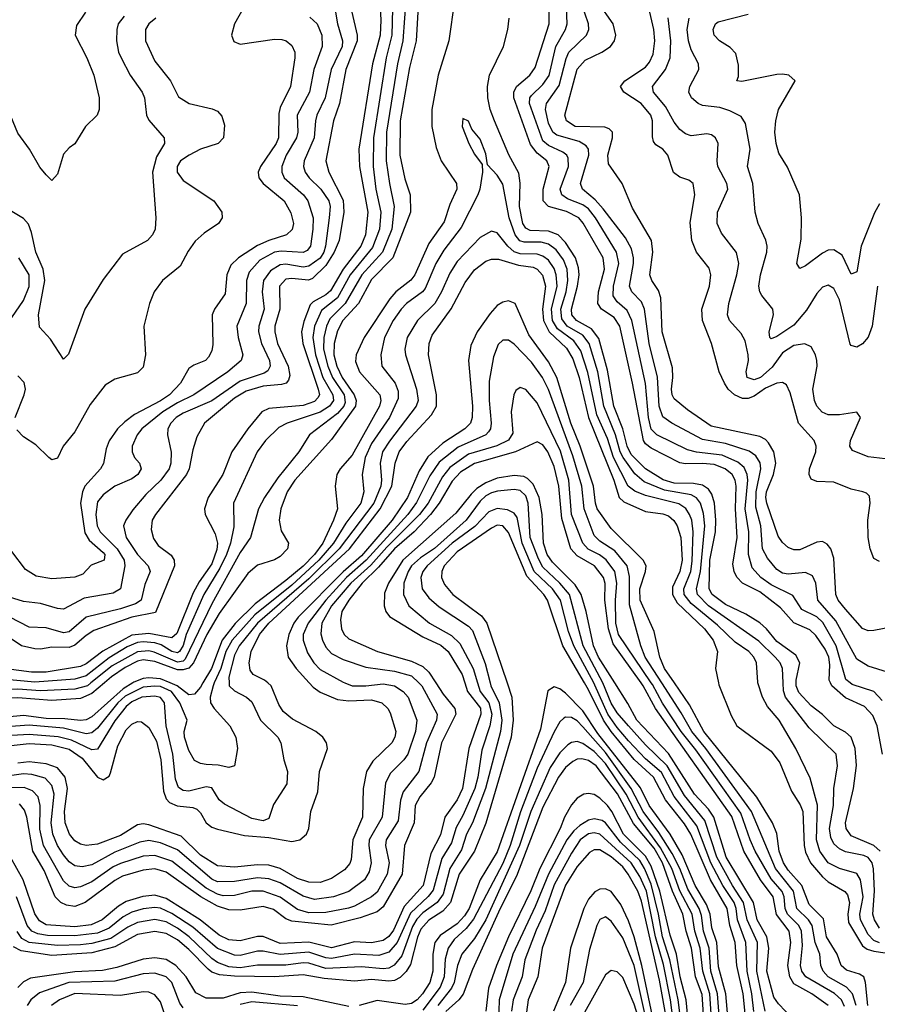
# Model space of a CAD drawing. Header units: inches. Extents: x 501365 to 657855, y 482276 to 547543.
# Tile 256 of 256: x 580757 to 583762, y 488874 to 492324. Entities that reach past the tile are written whole.
import ezdxf

# ---------------------------------------------------------------- set-up
doc = ezdxf.new("R2010")
doc.units = ezdxf.units.IN
doc.header["$MEASUREMENT"] = 0
doc.layers.add('A5488', color=7, linetype='Continuous')
doc.layers.add('A5489', color=7, linetype='Continuous')

msp = doc.modelspace()

# ---------------------------------------------------------------- linework, layer by layer
at = {"layer": 'A5488', "color": 5}
for points, elevation in [([(581153, 490000), (581120.1, 489979.9), (581010, 489880.9), (580990, 489870.6), (580970, 489867.8), (580914.6, 489874.6), (580850, 489874.9), (580770, 489885.5), (580650, 489874), (580510, 489854.5), (580450, 489840.9), (580363.6, 489816.4), (580276.7, 489783.3), (580190, 489760.2), (580170, 489757.7), (580142.6, 489762.6), (580129.4, 489769.4), (580110.6, 489790.6), (580079.5, 489850), (580038.7, 489898.7), (580025.4, 489925.4), (580022.3, 489950), (580028.5, 490000)], 2220), ([(581053.8, 490000), (581010, 489962.6), (580970, 489945.7), (580870, 489938.5), (580750, 489947.4), (580530, 489937.8), (580330, 489893.7), (580250, 489863.8), (580210, 489867.4), (580170, 489880.9), (580133, 489910), (580116.6, 489936.6), (580113.5, 489950), (580116.7, 489970), (580128.1, 490000)], 2180), ([(581006.8, 490000), (580994.4, 489990), (580950, 489977.8), (580830, 489971.8), (580750, 489978.4), (580610, 489974.2), (580530, 489977.4), (580350.3, 489950.3), (580270, 489927), (580230, 489925.6), (580190, 489936.8), (580174.1, 489950), (580166.9, 489970), (580173.2, 490000)], 2160), ([(581438.9, 490000), (581434.4, 489990), (581424.1, 489950), (581425.9, 489930), (581438.1, 489910), (581493.1, 489850), (581514.8, 489810), (581520.7, 489770), (581510, 489709.6), (581490, 489703.5), (581451.9, 489711.9), (581410, 489714), (581390, 489717.4), (581370, 489728.1), (581350, 489763.1), (581333.9, 489810), (581333.6, 489830), (581343.4, 489870), (581317.7, 489930), (581288.8, 489970), (581250, 489987.2), (581230, 489989.2), (581190, 489984.7), (581126.8, 489953.2), (581101.3, 489930), (581030, 489841.9), (581010, 489825.3), (580990, 489821.9), (580910, 489841.1), (580790, 489851.5), (580676.6, 489843.4)], 2240), ([(580684.1, 489775.9), (580790, 489787.4), (580870, 489783.1), (580930, 489767.7), (580976.4, 489736.4), (581030, 489669.8), (581050, 489660.3), (581070, 489673.6), (581075.5, 489684.5), (581100.5, 489779.5), (581130, 489835.2), (581150, 489855.2), (581170, 489865.2), (581183.8, 489863.8), (581210, 489844.4), (581236.2, 489796.2), (581251.7, 489730), (581260.8, 489620.8), (581270, 489593.5), (581281.4, 489581.4), (581308.9, 489568.9), (581363.1, 489563.1), (581377.2, 489557.2), (581390, 489544.6), (581410.4, 489510), (581430, 489494), (581450, 489487.5), (581544.8, 489464.8), (581630, 489458.7), (581710, 489444.5), (581738.2, 489450), (581762, 489470), (581769.5, 489490), (581776.8, 489550), (581801.1, 489618.9), (581807.7, 489690), (581835, 489770), (581831.7, 489790), (581819, 489810), (581794.3, 489830), (581712.6, 489872.6), (581680.3, 489900.3), (581664.6, 489924.6), (581638.2, 489990), (581626.7, 490000)], 2280), ([(582155.3, 490000), (582165.5, 489990), (582220.3, 489890), (582217.9, 489870), (582182.6, 489790), (582155.7, 489690), (582101.1, 489618.9), (582091.2, 489588.8), (582082.9, 489517.1), (582040.5, 489450), (582039.1, 489430), (582051.1, 489370), (582044.6, 489330), (582010, 489267.2), (581990, 489250.3), (581930, 489218.2), (581909.6, 489210.4), (581830, 489195.8), (581770, 489194.6), (581730, 489205.9), (581669.2, 489249.2), (581610, 489270.6), (581570, 489270.7), (581510, 489255.2), (581470, 489254.4), (581450, 489259.5), (581410, 489280.5), (581290, 489375.7), (581230, 489395.4), (581190, 489393.3), (581110, 489367.8), (581084.7, 489355.3), (581010, 489302.6), (580970, 489285.4), (580950, 489282.5), (580930, 489287.6), (580910, 489306.8), (580840, 489430), (580827.9, 489487.9), (580829.1, 489570), (580821.4, 489601.4), (580802.4, 489622.4), (580773.2, 489633.2), (580710, 489632.1)], 2360), ([(582316.2, 490000), (582325.6, 489970), (582371.2, 489911.2), (582373.2, 489890), (582331.2, 489770), (582308.6, 489630), (582290, 489590.8), (582247.1, 489530), (582231.9, 489468.1), (582197.3, 489402.7), (582170.7, 489290), (582104, 489216), (582066.5, 489133.5), (582050, 489111.3), (582030, 489097.6), (581990, 489089), (581930, 489093), (581850, 489072.1), (581770, 489091.5), (581670, 489086.4), (581610, 489111), (581590, 489111), (581530, 489095.8), (581490, 489100), (581456.3, 489116.3), (581389.8, 489169.8), (581270, 489244.8), (581230, 489256.3), (581188.2, 489251.8), (581130, 489234.2), (581102.8, 489217.2), (581046.5, 489170), (581007.6, 489152.4), (580950, 489145), (580850, 489152.3), (580826.3, 489166.3), (580810.4, 489190.4), (580769.2, 489310), (580725.1, 489390)], 2420), ([(581896.5, 490000), (581922.3, 489990), (581969.3, 489989.3), (582030, 489996.4), (582070.1, 489990), (582101.2, 489970), (582118.3, 489950), (582148.3, 489870), (582144.4, 489830), (582116.6, 489750), (582103.3, 489730), (582056.3, 489683.7), (582038.4, 489650), (582026.5, 489530), (581981.9, 489450), (581979.8, 489430), (581988.3, 489370), (581981.9, 489338.1), (581965.1, 489310), (581910, 489269.3), (581856.5, 489250), (581790, 489240.9), (581750, 489252.7), (581670, 489299), (581630, 489313), (581590, 489317.3), (581510, 489304.4), (581450, 489302.9), (581430, 489312.1), (581310, 489415.1), (581250, 489439.2), (581210, 489448.1), (581178, 489442), (581090, 489407.1), (581010, 489362.5), (580975.6, 489355.6), (580950, 489359.4), (580930, 489373.1), (580910, 489397.8), (580889.2, 489430), (580873.4, 489470), (580867.8, 489510), (580877.7, 489610), (580870, 489640.8), (580845.8, 489665.8), (580799.6, 489679.6), (580770, 489681.4), (580730, 489676.2)], 2340), ([(581491, 490000), (581491.5, 489990), (581510, 489972.4), (581551.1, 489950), (581570, 489933.5), (581601.2, 489870), (581661.2, 489810), (581672.3, 489790), (581683, 489730), (581695.8, 489690), (581693.1, 489646.9), (581646.4, 489573.6), (581630, 489524.6), (581610, 489516.7), (581570, 489525.2), (581475, 489575), (581456.1, 489590), (581430, 489632.2), (581410, 489635.4), (581350, 489620.7), (581330, 489622.5), (581313.4, 489633.4), (581302.5, 489662.5), (581294.1, 489750), (581270.2, 489850), (581264.2, 489930), (581250, 489948.5), (581230, 489954.2), (581184.7, 489950), (581150, 489933.7), (581130, 489916.9), (581090, 489867.7), (581030, 489768.4), (581010, 489765.9), (580938.9, 489798.9), (580891.7, 489811.7), (580790, 489818.8), (580730, 489815.6)], 2260), ([(582464.6, 490000), (582481.5, 489950), (582486, 489870), (582478.7, 489810), (582390, 489508.6), (582350.2, 489410), (582296.8, 489330), (582266.9, 489230), (582239.4, 489200.6), (582190, 489168.5), (582162.9, 489137.1), (582151.1, 489108.9), (582126.2, 489013.8), (582111.7, 488988.3), (582090, 488967.2), (582070, 488957.1), (582050, 488954.7), (581990, 488960.8), (581930, 488955.2), (581823.8, 488963.8), (581750, 488976.7), (581650, 488970.4), (581510, 488972), (581457.6, 488977.6), (581430, 488987), (581417, 488997), (581350, 489066), (581310, 489100.1), (581270, 489121.7), (581230, 489128.6), (581170, 489118), (581090, 489075.6), (581010, 489054.2), (580870, 489044.8), (580761.6, 489061.6), (580735.3, 489075.3)], 2480), ([(582361.6, 490000), (582371, 489970), (582401.1, 489930), (582411.8, 489890), (582404.8, 489850), (582375.9, 489764.1), (582362.5, 489670), (582351.6, 489630), (582310, 489535.5), (582286.1, 489493.9), (582270, 489439.6), (582235.6, 489384.4), (582205.8, 489274.2), (582188.8, 489251.2), (582126.5, 489193.5), (582079.5, 489090), (582050, 489056), (582015.5, 489044.5), (581930, 489049.3), (581850, 489034.7), (581830, 489036.9), (581770, 489056.5), (581670, 489048.3), (581610, 489060.2), (581590, 489059.8), (581530, 489045.3), (581510, 489045.8), (581450, 489069), (581363.6, 489143.6), (581290, 489191.7), (581250, 489210.6), (581230, 489213.4), (581190, 489208.9), (581150, 489196.9), (581120, 489180), (581070, 489140.3), (581030, 489123.6), (580950, 489113.7), (580854.8, 489114.8), (580820.5, 489120.5), (580799, 489130), (580783.4, 489150), (580746, 489250)], 2440), ([(582405.4, 490000), (582407.9, 489990), (582437.4, 489930), (582446.4, 489870), (582441.3, 489830), (582389.5, 489630), (582343.2, 489510), (582322.9, 489470), (582305, 489415), (582263.7, 489350), (582240.7, 489259.3), (582219.5, 489230), (582170, 489193.9), (582148.4, 489171.6), (582133.9, 489146.1), (582096.1, 489043.9), (582069.3, 489010.7), (582050, 489000.7), (582030, 488998), (581954.5, 489005.5), (581830, 488999), (581770, 489017.5), (581750, 489018.6), (581690, 489011.1), (581590, 489010.9), (581530, 489001.9), (581490, 489005.5), (581450, 489020.9), (581430, 489034.1), (581350.6, 489110.6), (581310, 489141), (581270, 489163), (581230, 489171.4), (581170, 489160.6), (581135.9, 489144.1), (581075.8, 489104.2), (581010, 489087.2), (580970, 489081.7), (580890, 489080.3), (580790.6, 489090.6), (580764.4, 489104.4), (580748.5, 489128.5)], 2460), ([(581771, 490000), (581784.9, 489984.9), (581810, 489967.7), (581870, 489941.7), (581910, 489937.1), (581990, 489940.6), (582026, 489930), (582046.8, 489910), (582055.1, 489895.1), (582074.4, 489830), (582071.3, 489810), (582060.8, 489790), (581994.5, 489725.5), (581972.5, 489690), (581960.5, 489630), (581958.1, 489530), (581924.3, 489450), (581918.7, 489381.3), (581913.2, 489366.8), (581895.5, 489344.5), (581850, 489314.2), (581810, 489300.8), (581770, 489301.4), (581730, 489315), (581670, 489349.4), (581630, 489361.1), (581590, 489362.6), (581510, 489354.2), (581450, 489359.1), (581390, 489396.2), (581322.5, 489462.5), (581210, 489503.2), (581190, 489506.3), (581170, 489502.3), (581110, 489465.2), (581030, 489435.3), (580990.3, 489430.3), (580970, 489434.6), (580950, 489446.2), (580931.2, 489470), (580916.7, 489510), (580914.4, 489550), (580924.9, 489630), (580916.4, 489670), (580890, 489702.6), (580850, 489716.2), (580790, 489723), (580750, 489718.6)], 2320), ([(582215.1, 490000), (582241, 489961), (582281.2, 489910), (582284.8, 489890), (582235.5, 489790), (582209.2, 489670), (582198.9, 489650), (582159, 489601), (582142.6, 489570), (582139.7, 489510), (582105.3, 489430), (582097, 489330), (582030, 489215.3), (582010, 489197.7), (581950, 489176.5), (581848.4, 489151.6), (581710, 489164.6), (581690, 489173.1), (581645.8, 489205.8), (581610, 489216.9), (581530, 489203.7), (581490, 489204.8), (581450, 489218.2), (581391.7, 489250), (581270, 489337.4), (581230, 489348.1), (581190, 489344.3), (581116.8, 489323.2), (581090, 489308.2), (580986.4, 489230), (580950, 489217.1), (580921.3, 489221.3), (580900.6, 489230), (580881.1, 489250), (580843, 489343), (580802.6, 489410), (580782.4, 489530), (580774.2, 489554.2), (580756, 489576)], 2380), ([(581399.2, 490000), (581390, 489984.8), (581370, 489961), (581350, 489958.4), (581308.9, 489990), (581284.3, 490000)], 2220), ([(583299.8, 488830), (583291.5, 488910), (583269.8, 489010), (583264.1, 489090), (583245, 489150), (583236.1, 489210), (583177.2, 489310), (583108.6, 489470), (583086.7, 489506.7), (583020.2, 489590), (582978.1, 489670), (582910, 489732.2), (582829.4, 489830), (582802.5, 489870), (582750, 489975.9), (582736, 490000)], 2480), ([(583329, 488849), (583322.4, 488910), (583306.5, 488990), (583301.6, 489090), (583272.4, 489170), (583267.8, 489210), (583260.2, 489230), (583220.5, 489290), (583178.4, 489370), (583130, 489499), (583050, 489601.5), (583005.6, 489685.6), (582950, 489733.8), (582890, 489797.1), (582850, 489843.8), (582818.3, 489890), (582772.4, 489992.4), (582768.4, 490000)], 2460), ([(583369.2, 488849.2), (583340.2, 488990), (583341.9, 489090), (583306.3, 489170), (583293.4, 489230), (583254.2, 489290), (583200.2, 489390), (583157.8, 489517.8), (583086, 489606), (583025.1, 489710), (582950, 489783), (582890, 489850), (582850, 489895.5), (582830, 489928.8), (582800.5, 490000)], 2440), ([(583464.5, 488824.5), (583415.2, 488875.2), (583399.3, 488899.3), (583375.2, 488990), (583381.7, 489070), (583375.4, 489110), (583341.3, 489170), (583328.7, 489230), (583232.3, 489390), (583188.9, 489530), (583170, 489558.2), (583121.5, 489610), (583030, 489752.8), (582919.7, 489870), (582888.3, 489928.3), (582842.4, 490000)], 2420), ([(583589.5, 488870), (583532.7, 488910), (583470, 488945.2), (583455.2, 488970), (583448.3, 489010), (583459.1, 489090), (583452.9, 489130), (583408.6, 489188.6), (583397.4, 489250), (583352.8, 489310), (583294.2, 489410), (583252.5, 489532.5), (582985, 489910), (582941.2, 489990), (582934, 490000)], 2380), ([(583646.6, 488866.6), (583636.2, 488890), (583611.7, 488911.7), (583512.1, 488970), (583497.2, 488990), (583492.4, 489010), (583499.7, 489080.3), (583496.8, 489130), (583487.5, 489150), (583447.7, 489190), (583439.2, 489210), (583436, 489250), (583428.7, 489268.7), (583390, 489313.2), (583334.5, 489410), (583315.9, 489450), (583283.6, 489543.6), (583126, 489766), (583074.6, 489830), (583009.6, 489929.6), (582974.1, 489994.1), (582970, 490000)], 2360), ([(583687.9, 488870), (583674.8, 488910), (583653.5, 488933.5), (583590, 488969.7), (583572, 488990), (583564.4, 489010), (583560.6, 489050), (583544.1, 489090), (583533.4, 489150), (583520.6, 489170), (583479.5, 489210), (583468, 489270), (583405.8, 489350), (583321.5, 489550), (583161.4, 489770), (583112.4, 489830), (583075.2, 489895.2), (583007.2, 490000)], 2340), ([(583729.1, 488870), (583720.8, 488950), (583714.9, 488970), (583699.5, 488979.5), (583653.5, 488993.5), (583635.3, 489010), (583620.8, 489050), (583584.5, 489110), (583573.5, 489173.5), (583523.4, 489223.4), (583498.1, 489290), (583450, 489343.9), (583433, 489370), (583418.4, 489410), (583410, 489471.8), (583394.9, 489510), (583339.8, 489599.8), (583154.5, 489830), (583103.8, 489923.8), (583050.9, 490000)], 2320), ([(583205.5, 490000), (583207, 489993), (583250, 489885.3), (583269.9, 489850), (583390, 489760.4), (583420, 489720), (583461, 489621), (583492.2, 489572.3), (583501, 489550), (583505.2, 489430), (583510, 489407.3), (583528.2, 489370), (583570, 489320.7), (583590, 489303.5), (583648.7, 489268.6), (583657.5, 489257.5), (583664.1, 489230), (583658.4, 489190), (583660.9, 489160.9), (583710, 489079), (583726.9, 489066.9), (583750, 489059.9), (583790, 489053.9)], 2280), ([(583770, 489089.4), (583750, 489097), (583730, 489118.9), (583703.2, 489170), (583700.2, 489190), (583712, 489250), (583703.6, 489310), (583690, 489332.2), (583630, 489349.3), (583590, 489369.9), (583560.4, 489410), (583548.6, 489450), (583552, 489571.9), (583526.3, 489666.3), (583476.6, 489770), (583418, 489870), (583377.8, 489917.8), (583359.5, 489950), (583343.9, 490000)], 2260), ([(583770, 489140.5), (583751.7, 489170), (583745.9, 489190), (583752, 489270), (583749.1, 489349.1), (583743.5, 489370), (583730, 489388.4), (583715.3, 489395.3), (583650, 489408.4), (583630, 489418.1), (583610, 489436.6), (583598.7, 489458.7), (583594.5, 489490), (583608.3, 489570), (583609.9, 489630), (583622.2, 489710), (583618.2, 489750), (583523.2, 489843.2), (583440.5, 489950), (583432.9, 489972.9), (583431.8, 490000)], 2240), ([(583771.6, 489410), (583749.4, 489430), (583670, 489464.2), (583652.3, 489490), (583651, 489510), (583678.7, 489630), (583688.8, 489711.2), (583684.8, 489770), (583670.9, 489810), (583650, 489827.5), (583609.7, 489849.7), (583569.7, 489889.7), (583530, 489919.2), (583486.5, 489966.5), (583477.6, 489990), (583477.8, 490000)], 2220), ([(583780.7, 489750), (583761, 489850), (583746.1, 489886.1), (583717.1, 489917.1), (583650, 489947.3), (583602.4, 489990), (583598, 490000)], 2180), ([(583778.9, 489938.9), (583749.7, 489969.7), (583674.1, 489994.1), (583666.6, 490000)], 2160), ([(583241.6, 488790), (583231.3, 488910), (583205.7, 489005.7), (583199.9, 489090), (583181.9, 489141.9), (583176.3, 489190), (583163.1, 489223.1), (583123.6, 489290), (583077.9, 489397.9), (583036, 489470), (582962.4, 489570), (582932, 489632), (582782.3, 489822.3), (582730, 489901.7), (582670, 489964.6), (582650, 489979), (582630, 489986.4), (582608.1, 489971.9), (582581.7, 489838.3), (582430, 489408), (582370, 489309.9), (582331.4, 489210), (582316, 489184), (582290, 489155.5), (582230, 489115), (582212, 489090), (582204, 489050), (582204.9, 488990), (582194.5, 488950), (582168.4, 488910), (582150, 488889.7), (582130, 488876.6), (582107.1, 488872.9), (582010, 488887.4), (581946, 488870)], 2520), ([(583213.1, 488773.1), (583202.4, 488910), (583179.1, 488990), (583173, 489070), (583152.8, 489130), (583145.6, 489185.6), (583137.7, 489210), (583097.7, 489277.7), (583070.1, 489350), (583042.8, 489402.8), (582996.3, 489476.3), (582942.1, 489550), (582899.4, 489630), (582810, 489756.7), (582730, 489846.6), (582710, 489866.9), (582690, 489878.9), (582670, 489880.2), (582663.9, 489876.1), (582650, 489863.2), (582630, 489829.2), (582570, 489701.5), (582511.6, 489548.4), (582476.1, 489430), (582450, 489367), (582347.5, 489172.5), (582320.8, 489139.2), (582278.9, 489101.1), (582257.8, 489070), (582248.1, 489031.9), (582244.7, 488970), (582230, 488933.4), (582170, 488853)], 2540), ([(583184.4, 488770), (583175.2, 488910), (583150.5, 488990), (583141.7, 489070), (583123, 489130), (583113, 489190), (583070, 489271.5), (583042.1, 489350), (583002.7, 489422.7), (582923.8, 489530), (582881.5, 489610), (582810, 489717.3), (582770, 489760.3), (582730, 489787.6), (582710, 489794.9), (582690, 489791.7), (582677.3, 489782.7), (582650, 489754.8), (582615.8, 489704.2), (582548.4, 489550), (582508.5, 489430), (582390, 489169.6), (582350, 489104.9), (582305.7, 489050), (582291, 489010), (582279.9, 488950), (582270.3, 488930), (582221.9, 488870)], 2560), ([(583158.4, 488750), (583148.2, 488908.2), (583124.4, 488970), (583111.3, 489070), (583092.6, 489130), (583081, 489190), (583044.9, 489270), (583009.5, 489370), (582980.4, 489420.4), (582907.8, 489507.8), (582851.4, 489611.4), (582776.5, 489710), (582750, 489728.7), (582726.4, 489733.6), (582710, 489732.4), (582694.8, 489725.2), (582670, 489703.3), (582644.8, 489670), (582590, 489564.3), (582497.2, 489322.8), (582440, 489210), (582344, 488996), (582310.6, 488909.4), (582296.1, 488890), (582250, 488848.4)], 2580), ([(583107.3, 488730), (583091.9, 488890), (583070.8, 488970), (583058, 489050), (583036.1, 489116.1), (583000.1, 489270), (582970, 489358.3), (582950, 489392.5), (582872.8, 489470), (582831.9, 489550), (582817.1, 489570), (582790, 489596.7), (582770, 489608.8), (582750, 489613), (582733.4, 489610), (582710, 489596.3), (582690, 489573.3), (582665.8, 489530), (582650.6, 489490), (582579.7, 489350), (582548, 489272), (582469.3, 489110), (582427.7, 489010), (582400, 488930), (582390.6, 488849.4)], 2620), ([(583090, 488687.1), (583063.7, 488890), (583035, 489030), (583009.5, 489110), (582995.8, 489190), (582970, 489294.6), (582946.7, 489350), (582930, 489377.2), (582862.4, 489442.4), (582810, 489509.6), (582797.7, 489517.7), (582770, 489523.4), (582750, 489519.4), (582719.3, 489500.7), (582698.4, 489481.6), (582674.4, 489450), (582609.5, 489330), (582563.7, 489216.3), (582484.7, 489050), (582437.4, 488890), (582434.9, 488810)], 2640), ([(583063.1, 488690), (583036.8, 488890), (583012.9, 489012.9), (582985.3, 489110), (582952.9, 489270), (582930, 489321.2), (582899.2, 489370), (582790.1, 489470.1), (582770, 489474.8), (582750, 489470.8), (582720.8, 489450), (582690, 489403.5), (582630, 489292), (582598.5, 489201.5), (582566.5, 489133.5), (582526.9, 489030), (582517.9, 488970), (582485.7, 488890), (582479.9, 488850)], 2660), ([(583025.4, 488810), (582998.6, 488958.6), (582935.2, 489235.2), (582922.7, 489270), (582889.5, 489329.5), (582870, 489355.1), (582830, 489390.6), (582790, 489414.6), (582770, 489415.3), (582753.9, 489406.1), (582710, 489357.2), (582669, 489291), (582588, 489070), (582572.8, 488970), (582538.9, 488890), (582520.7, 488759.3)], 2680), ([(582978.9, 488810), (582936.6, 489010), (582910, 489109.9), (582890, 489166.6), (582863.4, 489223.4), (582830, 489268.7), (582810, 489278.8), (582790, 489277.4), (582772.5, 489267.5), (582750, 489242), (582733.2, 489210), (582687.4, 489070), (582668.9, 488950), (582627.4, 488850)], 2720), ([(582954.9, 488810), (582909.9, 489010.1), (582870, 489106.2), (582830, 489165.7), (582810, 489180.2), (582790, 489170.6), (582779.6, 489150), (582754.1, 489065.9), (582731.9, 488950), (582686.1, 488870)], 2740), ([(581910, 488866.3), (581750, 488900.1), (581670, 488902.8), (581570, 488916.1), (581530, 488914), (581470, 488895.3), (581410, 488895.5), (581374.4, 488914.4), (581339.9, 488970), (581303.9, 489010), (581270, 489030.7), (581230, 489036.7), (581190, 489031.6), (581097.6, 489002.4), (581047.5, 488992.5), (580950, 488988), (580794.3, 488965.7), (580770, 488952.5), (580750, 488932.8)], 2520), ([(582923.5, 488830), (582910, 488874.2), (582870, 488967.3), (582850, 488987.3), (582830, 488992.3), (582810, 488977.4), (582730, 488834.9)], 2760), ([(581330, 488861.7), (581318.1, 488878.1), (581290, 488950.4), (581270, 488970.3), (581230, 488982.7), (581190, 488980.1), (581090, 488955.4), (580929.2, 488950.8), (580826.4, 488913.6), (580796.5, 488890), (580783.5, 488870)], 2540), ([(581268.1, 488830), (581250, 488882.2), (581230, 488906.9), (581210, 488916.1), (581190, 488917.9), (581110, 488905.1), (580950, 488911.8), (580896.8, 488890), (580868.6, 488870)], 2560), ([(581730, 488868.4), (581570, 488882.5), (581530, 488873.7)], 2540)]:
    msp.add_lwpolyline(points, dxfattribs=dict(at, elevation=elevation))
at = {"layer": 'A5489', "color": 5}
for points, elevation in [([(582064.9, 492410), (582061, 492270), (582040.8, 492190), (581997, 491910), (581995.5, 491810), (582005, 491730), (582022.6, 491650), (582017.5, 491590), (581993.7, 491526.3), (581914.6, 491430), (581870.3, 491350), (581814.3, 491305.7), (581790.2, 491250), (581784.1, 491210), (581793.2, 491150), (581819, 491070), (581854.7, 491010), (581856.5, 490990), (581842.2, 490970), (581810, 490948.8), (581693.6, 490910), (581664.6, 490895.4), (581617.9, 490850), (581589.1, 490810), (581505.8, 490630), (581506.8, 490546.8), (581495.2, 490490), (581481.6, 490450), (581458.3, 490401.7), (581401.9, 490310), (581340.1, 490170), (581329.2, 490130.8), (581316.8, 490110), (581310, 490105.6), (581290, 490110.2), (581253.1, 490133.1), (581230, 490140.9), (581190, 490144.5), (581170, 490141.5), (581133.9, 490126.1), (581070, 490088), (580990, 490025.1), (580950, 490013), (580810, 490003.2), (580670, 490015.2)], 2140), ([(582018, 492410), (582022.8, 492322.8), (582020.3, 492270), (581993.3, 492170), (581945.3, 491870), (581947.1, 491810), (581976.6, 491650), (581968.7, 491570), (581951.8, 491530), (581890.2, 491449.8), (581846.2, 491373.8), (581830, 491359.6), (581784.9, 491335.1), (581775.2, 491324.8), (581753.1, 491266.9), (581744.9, 491230), (581748.5, 491190), (581802.7, 491030), (581807.1, 491010), (581801.5, 490998.5), (581790, 490986.7), (581750, 490972.3), (581630, 490961.3), (581605.3, 490950), (581556.4, 490890), (581500.4, 490810), (581468.8, 490730), (581417.6, 490650), (581404.7, 490610), (581406.3, 490590), (581442.4, 490522.4), (581449.5, 490490), (581448, 490468), (581430, 490417.1), (581385.5, 490354.5), (581364.6, 490315.4), (581307.2, 490172.8), (581290, 490157.8), (581210, 490173.6), (581150, 490167.1), (581048.7, 490111.3), (580990, 490066.9), (580970, 490057.5), (580850, 490038.3), (580798, 490038), (580710, 490049)], 2120), ([(581565.9, 492410), (581510.1, 492310), (581499.3, 492270), (581507.5, 492247.5), (581530, 492238.8), (581650, 492256.5), (581674.9, 492254.9), (581690.2, 492250), (581710, 492233.2), (581720.5, 492210), (581721.2, 492190), (581705.4, 492090), (581670, 492016.8), (581664.6, 491995.4), (581664, 491910), (581655.4, 491890), (581600.7, 491810), (581592.4, 491790), (581594.7, 491770), (581610.6, 491750), (581683.7, 491690), (581707.2, 491647.2), (581715.9, 491610), (581711.5, 491588.5), (581692.4, 491570), (581630, 491550.7), (581590, 491532.9), (581523.3, 491490), (581496.4, 491463.6), (581483.3, 491430), (581476.9, 491363.1), (581439, 491310), (581431.1, 491290), (581434.1, 491185.9), (581430, 491163.6), (581418.5, 491141.5), (581407.7, 491130), (581366.7, 491113.3), (581350, 491101.7), (581319.9, 491050), (581281.3, 491010), (581250, 490988), (581159.2, 490940.8), (581125, 490915), (581099.6, 490890), (581070, 490848.5), (581059.5, 490820.5), (581050.8, 490769.2), (581040.4, 490750), (580985.2, 490690), (580976.9, 490670), (580970.5, 490630), (580985.7, 490525.7), (581000.8, 490500.8), (581050, 490456.9), (581054.9, 490450), (581053.4, 490430), (581007.5, 490412.5), (580978.3, 490381.7), (580950, 490370.6), (580870, 490365), (580814.2, 490374.2), (580777.6, 490397.6), (580730, 490461.1)], 2020), ([(582110.8, 492410), (582099.8, 492250), (582081.1, 492170), (582042.7, 491930), (582041.4, 491830), (582052.2, 491750), (582069.6, 491670), (582061.3, 491590), (582028.7, 491510), (581955.6, 491430), (581897.4, 491330), (581843.7, 491276.3), (581831.8, 491250), (581822.4, 491210), (581822, 491170), (581836.2, 491110), (581852.8, 491070), (581893.9, 491010), (581897, 490983), (581892.8, 490970), (581870, 490944.6), (581773, 490870), (581735.2, 490810), (581661.3, 490718.7), (581614.3, 490650), (581593.9, 490610), (581565.8, 490510), (581530, 490457.2), (581430, 490277.2), (581337, 490083), (581330, 490076.7), (581310, 490072.6), (581228.1, 490108.1), (581210, 490112.7), (581170, 490108.6), (581080.5, 490059.5), (581006.8, 490000)], 2160), ([(580987.7, 492350), (580956.3, 492303.7), (580951.1, 492270), (580992.7, 492190), (581016.3, 492130), (581035.5, 492050), (581036, 492010), (581028.2, 491990), (580988, 491950), (580950.3, 491889.7), (580930, 491875.1), (580910, 491852.7), (580890, 491782.7), (580870, 491760.9), (580850, 491780.7), (580827.6, 491807.6), (580791.9, 491870), (580750, 491926.3), (580726.2, 491986.2), (580710.9, 492010), (580660.6, 492060.6), (580612, 492130), (580459.2, 492310), (580384.5, 492384.5)], 1940), ([(581858.9, 492378.9), (581870.9, 492310), (581888.5, 492250), (581887.3, 492230), (581847.8, 492150), (581827.5, 492050), (581798.5, 491990), (581793.3, 491970), (581788.2, 491910), (581754.2, 491830), (581751.9, 491810), (581757.4, 491790), (581771, 491770), (581812.2, 491730), (581840.5, 491690), (581844.6, 491670), (581841.6, 491630), (581827.9, 491530), (581822.7, 491510), (581810, 491488), (581770, 491460.4), (581750, 491456.7), (581690, 491467.4), (581670, 491464.7), (581635.3, 491444.7), (581611, 491410), (581606.8, 491370), (581613.5, 491310), (581594.7, 491250), (581593.5, 491230), (581604.2, 491190), (581632.1, 491130), (581634.6, 491110), (581625.9, 491094.1), (581613.9, 491086.1), (581530, 491057.5), (581430, 490988.2), (581330, 490945.9), (581305.8, 490930), (581286.5, 490910), (581276.6, 490890), (581275, 490870), (581288.1, 490808.1), (581286.2, 490770), (581280.5, 490750), (581251.8, 490710), (581199.4, 490660.6), (581153, 490607), (581128.3, 490570), (581121, 490550), (581130.1, 490510), (581170, 490450.1), (581207.4, 490410), (581214.3, 490390), (581195.1, 490344.9), (581182.8, 490290), (581163, 490277), (581110, 490259.1), (580990, 490230), (580930, 490178.5), (580910, 490175.3), (580850, 490193.4), (580790, 490194.9), (580722, 490230)], 2060), ([(582280.1, 492390), (582260.4, 492250), (582223.2, 492130), (582201.1, 492010), (582201, 491950), (582216.2, 491876.2), (582234.1, 491830), (582287.9, 491750), (582289.2, 491730), (582264, 491676), (582244.7, 491615.3), (582190, 491539.6), (582141.4, 491430), (582128, 491412), (582074.5, 491370), (582053.6, 491346.4), (581963.8, 491210), (581935.9, 491150), (581933.9, 491126.1), (581947.6, 491090), (582018.3, 491010), (582021.9, 490990), (582017.9, 490970), (581922, 490798), (581880.2, 490750), (581868.7, 490730), (581862, 490690), (581870.1, 490610), (581856.7, 490570), (581818.9, 490490), (581790.2, 490450), (581750, 490409.6), (581690, 490358.4), (581582.5, 490277.5), (581511.4, 490208.6), (581466.2, 490150), (581429.2, 490050), (581399.2, 490000)], 2220), ([(583797.7, 490037.7), (583730, 490058.5), (583690, 490083), (583617.1, 490217.1), (583554.1, 490290), (583546.7, 490350), (583535.3, 490375.3), (583510, 490386.5), (583450, 490381.2), (583430, 490384.7), (583410, 490397.4), (583377.4, 490437.4), (583359.6, 490470), (583354.2, 490550), (583336.1, 490616.1), (583338, 490670), (583353.5, 490750), (583351, 490771), (583336.3, 490796.3), (583312.4, 490812.4), (583230, 490838.6), (583150, 490852.8), (583042.4, 490910), (583010, 490932.3), (582997.9, 490970), (582991.9, 491071.9), (582962.1, 491190), (582946, 491310), (582935.5, 491335.5), (582902.2, 491370), (582894.1, 491390), (582907.5, 491470), (582908.2, 491490), (582901.1, 491521.1), (582879.8, 491559.8), (582801.1, 491661.1), (582772.9, 491692.9), (582729, 491730), (582722.5, 491750), (582750.9, 491850), (582749.5, 491870), (582742.1, 491882.1), (582717, 491897), (582639.3, 491919.3), (582625.6, 491930), (582610, 491961.6), (582598.9, 492010), (582603, 492030), (582646.9, 492093.1), (582671.7, 492188.3), (582681.4, 492210), (582742.5, 492270), (582750.9, 492290), (582750.3, 492310), (582724.2, 492384.2)], 2140), ([(583810, 490195.2), (583750, 490183.2), (583730, 490182.7), (583710, 490190.5), (583650, 490258), (583624.7, 490290), (583616.2, 490310), (583610, 490437.6), (583599.4, 490470), (583586.5, 490486.5), (583570, 490495.5), (583550, 490493.5), (583490, 490467), (583470, 490466.1), (583450, 490474.9), (583430, 490492.6), (583414.5, 490514.5), (583374.7, 490630), (583371.7, 490650), (583373.7, 490670), (583397.9, 490730), (583406, 490770), (583399.9, 490810), (583381.2, 490841.2), (583370, 490853.2), (583350, 490863.9), (583179.8, 490899.8), (583097, 490957), (583050, 490995.8), (583042.8, 491010), (583040.3, 491030), (583045.8, 491070), (583044.7, 491104.7), (583008.6, 491230), (583003.5, 491350), (582995.2, 491375.2), (582971.5, 491410), (582964.8, 491430), (582974.9, 491510), (582971.3, 491550), (582904, 491664), (582868.2, 491750), (582819.6, 491819.6), (582818.1, 491850), (582834.6, 491910), (582833.6, 491930), (582822, 491942), (582807.5, 491947.5), (582703.1, 491950), (582672.4, 491970), (582666.8, 491990), (582710, 492150.7), (582737.9, 492182.1), (582797.3, 492210), (582826.9, 492230), (582841.3, 492250), (582845.4, 492270), (582835.9, 492310), (582784.3, 492384.3)], 2120), ([(581920.5, 492350), (581939.6, 492270), (581939.8, 492250), (581899.8, 492150), (581877, 492030), (581856.1, 491970), (581829.7, 491830), (581840.6, 491790), (581890, 491691.9), (581892.3, 491650), (581876.2, 491550), (581858.9, 491510), (581830, 491463), (581783.3, 491416.7), (581768.9, 491411.1), (581710, 491417.8), (581690, 491414.7), (581667, 491390), (581668.7, 491310), (581651.1, 491250), (581650.6, 491230), (581660.3, 491190), (581697.5, 491110), (581703.2, 491076.8), (581698.9, 491061.1), (581690.6, 491050), (581674.7, 491045.3), (581610, 491040.5), (581550, 491022.1), (581510, 490997.4), (581404.1, 490910), (581377.5, 490862.5), (581363.5, 490816.5), (581351, 490750), (581341.2, 490730), (581232.4, 490590), (581221.7, 490570), (581218.1, 490538.1), (581225.6, 490505.6), (581242.1, 490482.1), (581287.2, 490447.2), (581298.7, 490430), (581299.9, 490410), (581233.3, 490246.7), (581150, 490230.9), (581016.8, 490183.2), (580990, 490166.7), (580950, 490132.3), (580930, 490124.3), (580870, 490125.6), (580830, 490118.4), (580810, 490119.4), (580763.4, 490130), (580710, 490165.8)], 2080), ([(581123.3, 492336.7), (581102.3, 492310), (581096.9, 492290), (581096.6, 492250), (581103.1, 492210), (581112.5, 492190), (581143.6, 492130), (581185.8, 492070), (581193.8, 492050), (581201.6, 491990), (581210, 491972.4), (581263.2, 491910), (581264.2, 491890), (581236, 491844), (581222.7, 491790), (581234.4, 491630), (581231.4, 491590), (581222.6, 491570), (581204.4, 491550), (581117.3, 491502.7), (581050, 491413.6), (580984.9, 491310), (580927.7, 491152.3), (580910, 491134), (580865.1, 491205.1), (580826.4, 491246.4), (580822.3, 491290), (580844.7, 491410), (580839.5, 491450), (580813.7, 491510), (580798.9, 491578.9), (580787.6, 491607.6), (580770, 491627.8), (580730, 491651.9)], 1960), ([(582153.5, 492370), (582145.7, 492250), (582123.1, 492156.9), (582089.8, 491969.8), (582089, 491850), (582106.6, 491766.6), (582125.1, 491710), (582126.1, 491650), (582063.9, 491490), (581990, 491413.8), (581943.9, 491330), (581888.8, 491270), (581870, 491233.4), (581858.3, 491190), (581857.7, 491150), (581868, 491110), (581887.1, 491070), (581928.7, 491010), (581935.8, 490990), (581933.7, 490970), (581850, 490853.2), (581720.5, 490710), (581694.1, 490670), (581671.9, 490610), (581666, 490570), (581673.3, 490533.3), (581698.3, 490490), (581695, 490470), (581670, 490443.4), (581650, 490430.9), (581590, 490412.8), (581556.9, 490383.1), (581456.1, 490243.9), (581412.1, 490170), (581365.8, 490070), (581350, 490051.2), (581330, 490045.5), (581310, 490046.3), (581230, 490075.4), (581190, 490080.5), (581170, 490075.8), (581126.4, 490053.6), (581078.7, 490021.3), (581053.8, 490000)], 2180), ([(583598, 490000), (583593.7, 490010), (583596.1, 490063.9), (583592, 490090), (583578.9, 490118.9), (583546.1, 490166.1), (583525.8, 490185.8), (583470, 490210.5), (583423.1, 490263.1), (583350, 490319.7), (583289.8, 490349.8), (583270, 490371.1), (583260.4, 490390), (583255.7, 490415.7), (583270.6, 490510), (583264.7, 490610), (583267.8, 490690), (583264.1, 490710), (583253, 490730), (583229, 490750), (583190, 490765.6), (583150, 490769.4), (583090, 490767.4), (583070, 490771.6), (582970, 490822.7), (582950, 490837.7), (582942.7, 490850), (582904.4, 491050), (582859.3, 491250), (582840.1, 491280.1), (582795.9, 491310), (582782.4, 491330), (582785.3, 491370), (582806.4, 491450), (582801, 491490), (582731.4, 491611.4), (582716.2, 491630), (582672.6, 491652.6), (582610, 491670), (582590.6, 491690), (582591.5, 491730), (582612.7, 491810), (582603.7, 491830), (582570, 491856.8), (582547.3, 491887.3), (582488.6, 492050), (582488.5, 492070), (582497.3, 492090), (582544, 492130), (582562.9, 492157.1), (582611.9, 492310), (582611.8, 492370)], 2180), ([(583666.6, 490000), (583651.6, 490011.6), (583618.4, 490130), (583571.3, 490211.3), (583550, 490231.5), (583497.5, 490257.5), (583466.3, 490306.3), (583390, 490343.7), (583353.9, 490370), (583323.8, 490403.8), (583310.2, 490450.2), (583311.9, 490530), (583298.8, 490610), (583307.9, 490710), (583306.4, 490730), (583295.5, 490755.5), (583273.7, 490773.7), (583218.5, 490798.5), (583128.6, 490808.6), (583097.4, 490817.4), (582990, 490869.6), (582970, 490889.4), (582960.6, 490930), (582949.2, 491049.2), (582901.5, 491270), (582885.2, 491305.2), (582850, 491335.8), (582836.7, 491356.8), (582838.1, 491390), (582856.3, 491470), (582848.2, 491510), (582775.1, 491630), (582750, 491661.6), (582730, 491675.4), (582676.4, 491696.4), (582657, 491710), (582650.3, 491730), (582679.5, 491810), (582679, 491839), (582674.3, 491850), (582660.5, 491860.5), (582610, 491882.8), (582590, 491899.7), (582543.1, 492030), (582544.8, 492050), (582550, 492058.5), (582590, 492096.9), (582611.7, 492128.3), (582635.9, 492230), (582669, 492290), (582674.7, 492310), (582673.1, 492366.9)], 2160), ([(583770, 490425.4), (583750, 490435.5), (583736.9, 490470), (583729.9, 490510), (583729.2, 490570), (583736.6, 490630), (583734.1, 490654.1), (583724.6, 490664.6), (583711.8, 490670), (583670, 490679.4), (583610, 490703.1), (583550, 490706.1), (583530, 490714.3), (583523, 490730), (583524.3, 490750), (583546.4, 490810), (583547.6, 490830), (583540.4, 490850), (583486.2, 490910), (583456.7, 491016.7), (583444.2, 491044.2), (583430, 491052.7), (583410, 491050.7), (583370, 491033.1), (583330, 491004.5), (583310, 490996.4), (583290, 490997.1), (583261.1, 491010), (583239.4, 491030), (583226.2, 491050), (583208.4, 491090), (583180.9, 491190), (583149.5, 491270), (583147.4, 491310), (583174.3, 491390), (583178.8, 491430), (583172.9, 491452.9), (583128.2, 491510), (583112.6, 491550), (583106.8, 491613.2), (583122.2, 491710), (583116.5, 491750), (583101.7, 491761.6), (583070, 491772.1), (583048.2, 491788.2), (583028.5, 491850), (583010, 491869.9), (582985.7, 491885.6), (582977.6, 491897.6), (582973.8, 491913.8), (582974.6, 491970), (582968.2, 491990), (582934.2, 492030), (582874, 492070), (582862.4, 492090), (582876.9, 492110), (582950, 492158), (582964.3, 492175.7), (582976.2, 492203.8), (582982.4, 492250), (582978.4, 492290), (582964.6, 492350)], 2080), ([(583770, 491679.1), (583752.3, 491647.7), (583705.1, 491530), (583690, 491440.5), (583670, 491432.4), (583638.7, 491498.7), (583610, 491517.3), (583590, 491516.4), (583570, 491506.2), (583510, 491461.5), (583490, 491451.8), (583480.4, 491470), (583495.4, 491555.4), (583496.5, 491630), (583489.9, 491709.9), (583447, 491807), (583416.7, 491856.7), (583407.3, 491890), (583402.9, 491930), (583405.9, 491970), (583416.2, 492010), (583473.7, 492110), (583452, 492130), (583430, 492132.8), (583410, 492132.5), (583287.1, 492107.1), (583270, 492109.5), (583275.3, 492124.7), (583275.7, 492164.3), (583265.8, 492205.8), (583246.9, 492226.9), (583208.7, 492250), (583189.9, 492270), (583186.4, 492290), (583194.6, 492310), (583203.8, 492316.2), (583310, 492343.4)], 2020), ([(581773.3, 492333.3), (581799.6, 492310), (581815.9, 492270), (581816.9, 492230), (581787.2, 492150), (581772.6, 492070), (581729.7, 491990), (581731, 491930), (581727, 491910), (581691, 491850), (581675.3, 491810), (581675.6, 491790), (581683.7, 491770), (581750.9, 491710), (581766.9, 491690), (581784.9, 491630), (581784.6, 491590), (581775.5, 491530), (581764.3, 491515.7), (581750, 491508.7), (581673.5, 491513.5), (581650, 491509.4), (581598.8, 491481.2), (581560.6, 491439.4), (581551.3, 491410), (581550.1, 491329.9), (581518.3, 491250), (581522.1, 491210), (581538.8, 491150), (581533.1, 491130), (581486.8, 491090), (581367.3, 491010), (581310, 490981.8), (581258.8, 490950), (581185.3, 490890), (581168.9, 490870), (581151.1, 490830), (581150.7, 490810), (581159.8, 490790), (581176.6, 490770), (581182.1, 490750), (581171.3, 490730), (581150, 490715.4), (581090.1, 490689.9), (581050, 490659.1), (581030, 490634.5), (581023.8, 490590), (581028.2, 490550), (581039.2, 490530), (581098.1, 490470), (581122.7, 490430), (581125.1, 490410), (581110.7, 490330), (581084.9, 490315.1), (580982.9, 490297.1), (580910, 490258.6), (580890, 490260.6), (580830, 490278.7), (580770, 490285.3), (580690.3, 490310.3)], 2040), ([(581234.4, 492330), (581209, 492310), (581197.9, 492290), (581197.5, 492250), (581230, 492179.1), (581285.3, 492110), (581313.7, 492053.7), (581350.6, 492030.6), (581431.8, 492011.8), (581450, 492003.6), (581465.7, 491985.7), (581474.2, 491954.2), (581471.6, 491910), (581452.4, 491890), (581390, 491870), (581350.8, 491850), (581320.4, 491830), (581308.4, 491810), (581309.2, 491790), (581330, 491760.6), (581437.1, 491690), (581465.2, 491650), (581466.9, 491630), (581453.6, 491610), (581403.5, 491576.5), (581372.2, 491547.8), (581346.9, 491513.1), (581319.4, 491460.6), (581257.5, 491410), (581227.8, 491370), (581211.6, 491330), (581191.7, 491250), (581198.1, 491150), (581190, 491107), (581170, 491087.1), (581090, 491064), (581057, 491043), (581004.3, 490975.7), (580950, 490880.3), (580909.3, 490830), (580890, 490787.8), (580870, 490781.7), (580858.7, 490790), (580813.8, 490833.8), (580770, 490862.4), (580747.2, 490887.2)], 1980), ([(583477.8, 490000), (583478.1, 490010), (583490.6, 490070), (583476.8, 490096.8), (583410, 490145.6), (583373.7, 490190), (583350, 490210.8), (583301.3, 490241.3), (583230, 490275.1), (583182.9, 490310), (583173.2, 490330), (583175.3, 490430), (583194.5, 490530), (583196, 490570), (583191.6, 490630), (583181.9, 490661.9), (583170, 490679.2), (583150, 490692.5), (583118.3, 490698.3), (583050, 490700.1), (583011.2, 490711.2), (582950, 490750), (582900, 490800), (582885.1, 490830), (582870, 490890), (582839, 490970), (582816.6, 491096.6), (582786.6, 491206.6), (582760.8, 491240.8), (582708.3, 491270), (582691.5, 491290), (582690.4, 491310), (582711.4, 491390), (582716.8, 491430), (582715.2, 491455.2), (582704.7, 491490), (582670, 491543.5), (582643.3, 491570), (582610, 491583.7), (582545.6, 491585.6), (582530, 491593.5), (582519.4, 491610), (582508.6, 491670), (582510.9, 491750.9), (582506.1, 491786.1), (582470.7, 491850.7), (582420.5, 491970), (582405.9, 492010), (582397.5, 492050), (582396.3, 492090), (582403.7, 492130), (582451.9, 492230), (582467.6, 492290), (582472.3, 492330)], 2220), ([(583790, 490785.8), (583730, 490792.4), (583674.6, 490814.6), (583665.7, 490830), (583667.5, 490850), (583703.6, 490930), (583690, 490949.4), (583630, 490939.5), (583590, 490939.9), (583568.7, 490948.7), (583550, 490969.8), (583541.6, 490990), (583535.9, 491030), (583551, 491110), (583550.5, 491130), (583545.7, 491150), (583530, 491178), (583508.5, 491188.5), (583470, 491182.9), (583430, 491157.3), (583393.8, 491106.2), (583352.8, 491070), (583330, 491061.9), (583306.3, 491070), (583301.9, 491090), (583310.5, 491129.5), (583309.9, 491149.9), (583298.5, 491198.5), (583285.1, 491225.1), (583244.1, 491270), (583237, 491290), (583241.6, 491330), (583270.3, 491430), (583276.3, 491470), (583268.1, 491508.1), (583216.5, 491576.5), (583201.3, 491610), (583201.6, 491650), (583237.9, 491730), (583234.2, 491750), (583203.7, 491810), (583200.4, 491830), (583204, 491890), (583195.5, 491910), (583180.6, 491920.6), (583164.1, 491924.1), (583110, 491916.7), (583090, 491924.1), (583070, 491939.5), (583050, 491965.5), (583019.5, 492019.5), (582977.8, 492070), (582973.8, 492090), (583019.5, 492150), (583035.6, 492190), (583038.9, 492250), (583029.6, 492330.4)], 2060), ([(583762.9, 491390), (583744.5, 491250), (583730, 491212.1), (583710, 491187.9), (583690, 491176.4), (583670, 491182), (583666.8, 491186.8), (583630, 491342), (583610, 491382.3), (583590, 491394.1), (583570, 491386.9), (583550, 491365), (583513.8, 491306.2), (583470, 491254), (583410, 491214.1), (583390, 491206), (583385.7, 491210), (583383.5, 491230), (583398, 491290), (583395.8, 491310), (583357.7, 491357.7), (583350.5, 491370), (583347.1, 491390), (583352.8, 491430), (583375, 491510), (583375.8, 491530), (583371.6, 491551.6), (583344.7, 491610), (583334, 491650), (583325.3, 491750), (583306.7, 491810), (583316.1, 491870), (583300.4, 491960.4), (583284.7, 491984.7), (583245.3, 492005.3), (583210, 492016.4), (583150, 492023.1), (583134.2, 492030), (583111.4, 492050), (583101.5, 492070), (583104.6, 492090), (583136.3, 492150), (583135, 492170), (583110, 492218.2), (583100.4, 492250), (583095.8, 492290), (583103.3, 492330)], 2040), ([(583431.8, 490000), (583429.9, 490050), (583421.5, 490070), (583404.5, 490090), (583346.3, 490146.3), (583170.5, 490270), (583132.4, 490310), (583128, 490330), (583142, 490390), (583157.2, 490550), (583153.5, 490593.5), (583142.6, 490630), (583128.9, 490648.9), (583110, 490659.1), (583015.8, 490675.8), (582944.7, 490704.7), (582912.9, 490732.9), (582871.2, 490790), (582861.1, 490810), (582844.7, 490870), (582803.6, 490970), (582782.7, 491090), (582751.8, 491190), (582730, 491219), (582675.7, 491250), (582656, 491276), (582652.9, 491310), (582671.9, 491370), (582677.7, 491410), (582675, 491450), (582663, 491483), (582637.3, 491517.3), (582610, 491537.7), (582584.4, 491544.4), (582524.3, 491544.3), (582509.5, 491549.5), (582492.5, 491570), (582471.7, 491630), (582450, 491748.3), (582430, 491779.3), (582396, 491816), (582390, 491854), (582370, 491905.1), (582341.1, 491941.1), (582330, 491968.7), (582310, 491978), (582307.7, 491950), (582330.4, 491890), (582350, 491853), (582377.1, 491817.1), (582378.3, 491790), (582368.8, 491730), (582362.8, 491710), (582303.8, 491596.2), (582243, 491517), (582215, 491470), (582178, 491382), (582168.2, 491370), (582111.9, 491330), (582093.6, 491310), (582065.9, 491270), (582034.8, 491210), (582022.2, 491150), (582025.4, 491110), (582072.4, 491050), (582083, 491023), (582083.6, 490996.4), (582052.5, 490930), (581990, 490839.5), (581967.1, 490790), (581957.2, 490730), (581963, 490670), (581952, 490630), (581899.7, 490560.3), (581856.8, 490490), (581804.8, 490430), (581710, 490342.1), (581581.2, 490238.8), (581501.1, 490150), (581478.8, 490110), (581461.4, 490050), (581438.9, 490000)], 2240), ([(583343.9, 490000), (583343, 490003), (583338.2, 490070), (583329.9, 490090), (583311.6, 490110), (583263.4, 490143.4), (583202.1, 490202.1), (583110, 490278.8), (583085, 490310), (583084.1, 490330), (583108.2, 490390), (583112.8, 490427.2), (583117, 490530), (583111.6, 490570), (583104.1, 490590), (583090.9, 490610.9), (583067.1, 490627.1), (582950, 490657.2), (582911.8, 490671.8), (582889.5, 490689.5), (582837.6, 490790), (582816.5, 490856.5), (582779.7, 490939.7), (582748, 491088), (582723.3, 491163.3), (582698.6, 491198.6), (582641, 491241), (582623.6, 491270), (582620, 491310), (582639.8, 491390), (582637.3, 491430), (582630, 491452.3), (582610, 491481.1), (582590, 491496.1), (582570, 491503.1), (582510, 491503.6), (582490, 491511.2), (582467, 491530), (582430, 491576.9), (582410, 491583.6), (582370, 491561.3), (582290, 491476.9), (582263.7, 491436.3), (582235.1, 491370), (582211.8, 491330), (582150.5, 491269.5), (582114.3, 491210), (582107, 491170), (582108.3, 491150), (582147.8, 491030), (582153.6, 490990), (582146.4, 490970), (582052.2, 490847.8), (582028.6, 490810), (582020.2, 490770), (582024.4, 490710), (582021.8, 490690), (581997.7, 490630), (581876.4, 490470), (581770, 490364.8), (581590.4, 490210), (581526.5, 490130), (581510, 490097.8), (581490, 490020.5), (581491, 490000)], 2260), ([(580730, 491280.1), (580770, 491340.5), (580790, 491389.2), (580789.9, 491430), (580754.3, 491490)], 1980), ([(581626.7, 490000), (581615.3, 490010), (581574.6, 490030), (581564.7, 490044.7), (581561.3, 490070), (581568.6, 490110), (581597.2, 490170), (581630, 490210), (581913.1, 490470), (582020.3, 490610), (582060.5, 490690), (582072.2, 490770), (582086.5, 490810), (582113.4, 490846.6), (582200.1, 490939.9), (582217.2, 490970), (582217.4, 491010), (582188.9, 491150), (582191.7, 491190), (582201.8, 491218.2), (582268.7, 491311.3), (582317.3, 491402.7), (582350, 491447.7), (582390, 491478.3), (582410, 491485.5), (582434.6, 491485.4), (582504.5, 491464.5), (582556.6, 491456.6), (582570.7, 491450), (582588.5, 491428.5), (582599.4, 491390), (582589.2, 491310), (582592, 491270), (582611.7, 491230), (582673.2, 491173.2), (582695.4, 491135.4), (582717.5, 491070), (582749.8, 490930), (582838.9, 490710), (582857.4, 490650), (582874.3, 490634.3), (582950, 490600.5), (583010, 490593), (583030, 490585.4), (583049.4, 490569.4), (583060.8, 490550), (583073.1, 490510), (583077.9, 490430), (583070.2, 490390), (583044.5, 490335.5), (583044.3, 490310), (583060.9, 490280.9), (583157, 490190), (583186.7, 490150), (583201.5, 490110), (583194.6, 490050), (583205.5, 490000)], 2280), ([(583050.9, 490000), (583016.2, 490050), (583000.2, 490090), (582979.7, 490179.7), (582931.4, 490290), (582930.2, 490330), (582950.3, 490390), (582952.3, 490410), (582941.2, 490430), (582830, 490540.8), (582780.9, 490610), (582774.5, 490630), (582767.9, 490690), (582721, 490830), (582688.5, 490910), (582639.6, 491070), (582610, 491125), (582540.4, 491220.4), (582492.5, 491330), (582470, 491338.8), (582450, 491334.2), (582430, 491322.2), (582405, 491295), (582359.6, 491230), (582338, 491182), (582329.7, 491130), (582343, 490970), (582342.2, 490930), (582336.2, 490910), (582317.1, 490890), (582239.6, 490840.4), (582187.4, 490792.6), (582156.5, 490743.5), (582116, 490650), (582062.1, 490570), (581955.1, 490444.9), (581890.2, 490389.8), (581732.7, 490230), (581717.9, 490210), (581699.7, 490170), (581691.6, 490130), (581697.2, 490090), (581725.3, 490050), (581771, 490000)], 2320), ([(583007.2, 490000), (582948.7, 490090), (582933.6, 490130), (582894.1, 490274.1), (582893.3, 490373.3), (582885, 490410), (582842.5, 490462.5), (582790, 490496.3), (582770, 490516.8), (582735.1, 490610), (582726.1, 490690), (582695.3, 490795.3), (582610, 491028), (582588.3, 491070), (582550, 491123.9), (582490, 491187), (582470, 491201.1), (582450, 491201.2), (582433.5, 491186.5), (582416.7, 491143.3), (582402.5, 491057.5), (582402.1, 490990), (582409, 490910), (582406.1, 490890), (582399.5, 490880.5), (582390, 490869.9), (582293.5, 490826.5), (582226.5, 490773.5), (582194.1, 490725.9), (582147.6, 490632.4), (582117.5, 490590), (581971.5, 490430), (581902.5, 490370), (581829.5, 490290), (581767.4, 490210), (581750.1, 490170), (581749.8, 490149.8), (581765.6, 490105.6), (581787.9, 490070), (581810, 490046.8), (581890, 490002.5), (581896.5, 490000)], 2340), ([(580741.6, 490930), (580773.1, 491010), (580776.9, 491030), (580772.8, 491052.8), (580750, 491075.8)], 1980), ([(582970, 490000), (582854.6, 490170), (582845.7, 490210), (582844.1, 490290), (582849.3, 490350), (582842.3, 490390), (582811.9, 490431.9), (582788.8, 490448.8), (582748.5, 490468.5), (582730.1, 490490.1), (582690.2, 490590), (582681.6, 490710), (582652, 490812), (582570, 490981), (582530, 491028), (582510, 491035.5), (582495.2, 491024.8), (582488.3, 491010), (582479.1, 490950), (582485.1, 490874.9), (582470, 490851), (582428.7, 490831.3), (582330, 490802.2), (582264.7, 490755.3), (582238, 490722), (582188, 490630), (582158.4, 490590), (582043.7, 490476.3), (581986.8, 490413.2), (581916.8, 490350), (581849.8, 490270), (581816.1, 490210), (581811.6, 490171.6), (581817.4, 490150), (581830, 490125.4), (581850, 490103.1), (581890, 490081.9), (581970, 490055.7), (582070, 490041.6), (582130, 490024.7), (582155.3, 490000)], 2360), ([(582934, 490000), (582836.6, 490136.6), (582820.4, 490190), (582807.6, 490290), (582808.1, 490348.1), (582802.1, 490370), (582770.9, 490410), (582710, 490444.9), (582688.3, 490470), (582656, 490576), (582646.6, 490690), (582630, 490758.1), (582607.7, 490810), (582590, 490834.9), (582570, 490844.4), (582494.3, 490810), (582350.7, 490769.3), (582301.7, 490738.3), (582272.6, 490707.4), (582226.8, 490630), (582196.1, 490590), (582138.9, 490530), (582070, 490469.8), (582014.3, 490405.7), (581956.7, 490350), (581909.8, 490290), (581886.2, 490250), (581880.9, 490220.9), (581884.5, 490190), (581894.2, 490170), (581910, 490154.2), (582010.2, 490110), (582130, 490076.5), (582170, 490057.9), (582190, 490037.7), (582215.1, 490000)], 2380), ([(582842.4, 490000), (582784.7, 490090), (582767.2, 490130), (582741.8, 490250), (582724.4, 490310), (582703.5, 490343.5), (582623.3, 490423.3), (582605.3, 490450), (582592, 490490), (582587.5, 490590), (582576.7, 490650), (582556.1, 490696.1), (582536.7, 490716.7), (582523.5, 490723.5), (582490, 490727.1), (582430, 490717.2), (582390, 490701.5), (582358.9, 490681.1), (582338.4, 490661.6), (582285.6, 490594.4), (582099.9, 490430), (582049.2, 490350), (582034.8, 490314.8), (582034, 490270), (582040.1, 490250), (582052.5, 490232.5), (582170, 490161.9), (582232.3, 490132.3), (582258.2, 490110), (582306.9, 490030), (582316.2, 490000)], 2420), ([(582800.5, 490000), (582800.4, 490000.4), (582731.7, 490130), (582683, 490310), (582650, 490350), (582590, 490405.4), (582574.7, 490434.7), (582545.2, 490510), (582538.3, 490630), (582530, 490655.4), (582510, 490674.7), (582490, 490677.9), (582431.7, 490671.7), (582410, 490666.6), (582390, 490655.7), (582370, 490637), (582321, 490570), (582210, 490471), (582161.2, 490438.8), (582130.1, 490410), (582117.8, 490390), (582103.5, 490350), (582101.8, 490310), (582121, 490270), (582192.7, 490210), (582270, 490166.5), (582298.7, 490138.7), (582345.9, 490050), (582361.6, 490000)], 2440), ([(582768.4, 490000), (582698.7, 490130), (582680.1, 490180.1), (582652.1, 490290), (582623.4, 490330), (582560.1, 490390), (582518.1, 490490), (582500.2, 490580.2), (582490, 490595.2), (582466.5, 490606.5), (582430, 490611.4), (582400.9, 490599.1), (582351.8, 490548.2), (582272, 490490), (582184.8, 490410), (582169.8, 490390), (582162.5, 490370), (582167.6, 490330), (582190, 490298.5), (582226.9, 490266.9), (582330, 490198.4), (582343.3, 490183.3), (582388.4, 490068.4), (582405.4, 490000)], 2460), ([(582736, 490000), (582660.6, 490130), (582606.2, 490290), (582593.2, 490310), (582534.2, 490374.2), (582470, 490526.6), (582450, 490550.8), (582430, 490552.3), (582410, 490542.6), (582290, 490459.1), (582244.6, 490410), (582235.8, 490390), (582235.1, 490370), (582245.3, 490345.3), (582274.7, 490310), (582374.8, 490234.8), (582393.6, 490210), (582464.6, 490000)], 2480), ([(581284.3, 490000), (581250, 490013.9), (581210, 490018.2), (581190, 490015.4), (581157.4, 490002.6), (581153, 490000)], 2220)]:
    msp.add_lwpolyline(points, dxfattribs=dict(at, elevation=elevation))

doc.saveas('drawing.dxf')
